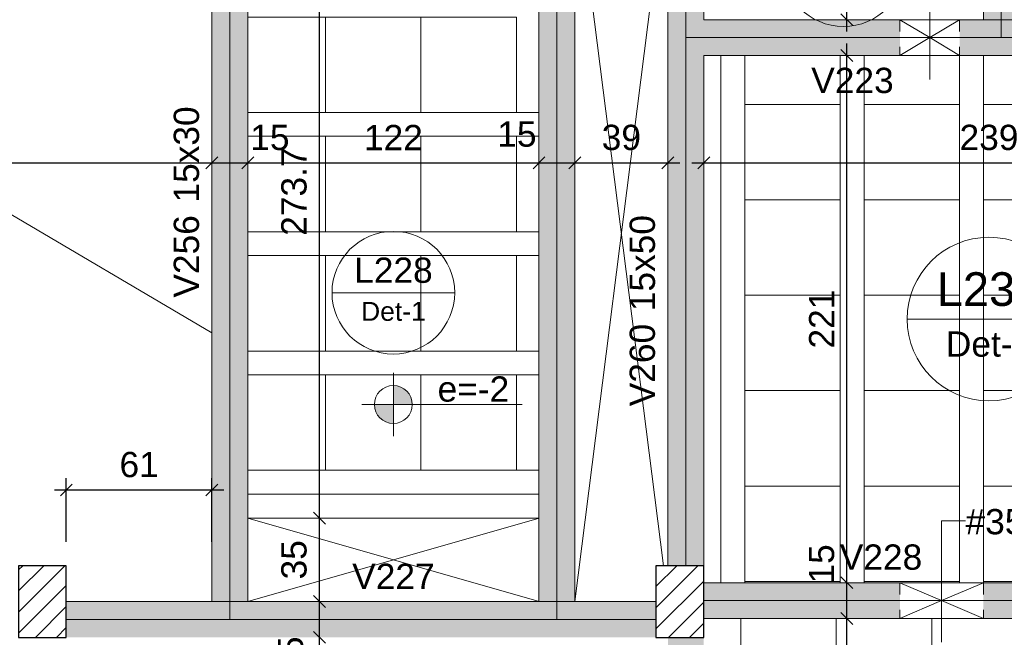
# Model space of a CAD drawing. Header units: millimetres. Extents: x 0 to 119, y 0 to 84.
# Tile 30 of 42: x 64.59 to 72.84, y 38.56 to 43.73. Entities that reach past the tile are written whole.
import ezdxf

# ---------------------------------------------------------------- set-up
doc = ezdxf.new("R2010")
doc.units = ezdxf.units.MM
doc.header["$MEASUREMENT"] = 0
doc.linetypes.add('DOT', pattern=[0.635, 0, -0.635])
doc.linetypes.add('NULL', pattern=[0])
doc.layers.get('0').update_dxf_attribs({"lineweight": 18})
for name, color, linetype, lineweight in [('FO-Aberturas', 7, 'Continuous', 5), ('FO-Cotas', 5, 'Continuous', 5), ('FO-Eixos', 5, 'Continuous', 5), ('FO-Hachura pilar que passa', 19, 'Continuous', 5), ('FO-Hachura viga', 43, 'Continuous', 5), ('FO-Hachuras das lajes', 1, 'Continuous', 20), ('FO-Pilares', 4, 'Continuous', 30), ('FO-Textos das lajes', 3, 'Continuous', 20), ('FO-Textos das vigas', 7, 'Continuous', 5), ('FO-Vigas', 1, 'Continuous', 20)]:
    doc.layers.add(name, color=color, linetype=linetype, lineweight=lineweight)
doc.styles.add('Arial', font='txt')
doc.dimstyles.new('UM_50.000000', dxfattribs={"dimtxt": 0.18, "dimasz": 0.1, "dimexe": 0.1, "dimexo": 0.2, "dimgap": 0, "dimtad": 1, "dimtih": 1, "dimtoh": 1, "dimdec": 1, "dimlfac": 50, "dimzin": 0, "dimdsep": 46, "dimtxsty": 'Standard', "dimcen": 0.09, "dimdle": 0.1, "dimadec": 1, "dimazin": 2, "dimtfac": 1, "dimtdec": 4, "dimtofl": 0, "dimtmove": 0, "dimatfit": 3, "dimfxl": 1, "dimtolj": 1, "dimarcsym": 0})

# ---------------------------------------------------------------- blocks, each defined once
blk = doc.blocks.new('_Oblique')
at = {"color": 0, "linetype": 'ByBlock', "lineweight": -2}
blk.add_line((-0.5, -0.5), (0.5, 0.5), dxfattribs=at)
blk = doc.blocks.new('*D105')
at = {"layer": 'Defpoints', "color": 0}
for p in [(29.4, 42.5333), (66.1966, 42.5333), (66.1966, 42.5333)]:
    blk.add_point(p, dxfattribs=at)
at = {"layer": 'FO-Cotas', "color": 0, "lineweight": -2}
blk.add_line((29.3, 42.5333), (66.2966, 42.5333), dxfattribs=at)
at = {"layer": 'FO-Cotas', "color": 0, "lineweight": -2, "xscale": 0.1, "yscale": 0.1, "zscale": 0.1, "rotation": 180}
blk.add_blockref('_Oblique', (29.4, 42.5333), dxfattribs=at)
at = {"layer": 'FO-Cotas', "color": 0, "lineweight": -2, "xscale": 0.1, "yscale": 0.1, "zscale": 0.1}
blk.add_blockref('_Oblique', (66.1966, 42.5333), dxfattribs=at)
at = {"layer": 'FO-Cotas', "color": 7, "insert": (47.7983, 42.7451), "char_height": 0.2118, "attachment_point": 5, "rotation": 0.00573, "style": 'Arial'}
blk.add_mtext('\\A1;1839.8', dxfattribs=at)
blk = doc.blocks.new('*D106')
at = {"layer": 'Defpoints', "color": 0}
for p in [(66.1966, 42.5333), (66.4966, 42.5333), (66.4966, 42.5333)]:
    blk.add_point(p, dxfattribs=at)
at = {"layer": 'FO-Cotas', "color": 0, "lineweight": -2}
blk.add_line((66.0966, 42.5333), (66.5966, 42.5333), dxfattribs=at)
at = {"layer": 'FO-Cotas', "color": 0, "lineweight": -2, "xscale": 0.1, "yscale": 0.1, "zscale": 0.1, "rotation": 180}
blk.add_blockref('_Oblique', (66.1966, 42.5333), dxfattribs=at)
at = {"layer": 'FO-Cotas', "color": 0, "lineweight": -2, "xscale": 0.1, "yscale": 0.1, "zscale": 0.1}
blk.add_blockref('_Oblique', (66.4966, 42.5333), dxfattribs=at)
at = {"layer": 'FO-Cotas', "color": 7, "insert": (66.6819, 42.7451), "char_height": 0.2118, "attachment_point": 5, "rotation": 0.00573, "style": 'Arial'}
blk.add_mtext('\\A1;15', dxfattribs=at)
blk = doc.blocks.new('*D107')
at = {"layer": 'Defpoints', "color": 0}
for p in [(66.4966, 42.5333), (68.9366, 42.5333), (68.9366, 42.5333)]:
    blk.add_point(p, dxfattribs=at)
at = {"layer": 'FO-Cotas', "color": 0, "lineweight": -2}
blk.add_line((66.3966, 42.5333), (69.0366, 42.5333), dxfattribs=at)
at = {"layer": 'FO-Cotas', "color": 0, "lineweight": -2, "xscale": 0.1, "yscale": 0.1, "zscale": 0.1, "rotation": 180}
blk.add_blockref('_Oblique', (66.4966, 42.5333), dxfattribs=at)
at = {"layer": 'FO-Cotas', "color": 0, "lineweight": -2, "xscale": 0.1, "yscale": 0.1, "zscale": 0.1}
blk.add_blockref('_Oblique', (68.9366, 42.5333), dxfattribs=at)
at = {"layer": 'FO-Cotas', "color": 7, "insert": (67.7166, 42.7451), "char_height": 0.2118, "attachment_point": 5, "rotation": 0.00573, "style": 'Arial'}
blk.add_mtext('\\A1;122', dxfattribs=at)
blk = doc.blocks.new('*D108')
at = {"layer": 'Defpoints', "color": 0}
for p in [(68.9366, 42.5333), (69.2366, 42.5333), (69.2366, 42.5333)]:
    blk.add_point(p, dxfattribs=at)
at = {"layer": 'FO-Cotas', "color": 0, "lineweight": -2}
blk.add_line((68.8366, 42.5333), (69.3366, 42.5333), dxfattribs=at)
at = {"layer": 'FO-Cotas', "color": 0, "lineweight": -2, "xscale": 0.1, "yscale": 0.1, "zscale": 0.1, "rotation": 180}
blk.add_blockref('_Oblique', (68.9366, 42.5333), dxfattribs=at)
at = {"layer": 'FO-Cotas', "color": 0, "lineweight": -2, "xscale": 0.1, "yscale": 0.1, "zscale": 0.1}
blk.add_blockref('_Oblique', (69.2366, 42.5333), dxfattribs=at)
at = {"layer": 'FO-Cotas', "color": 7, "insert": (68.7514, 42.7731), "char_height": 0.2118, "attachment_point": 5, "rotation": 0.00573, "style": 'Arial'}
blk.add_mtext('\\A1;15', dxfattribs=at)
blk = doc.blocks.new('*D109')
at = {"layer": 'Defpoints', "color": 0}
for p in [(69.2366, 42.5333), (70.0166, 42.5333), (70.0166, 42.5333)]:
    blk.add_point(p, dxfattribs=at)
at = {"layer": 'FO-Cotas', "color": 0, "lineweight": -2}
blk.add_line((69.1366, 42.5333), (70.1166, 42.5333), dxfattribs=at)
at = {"layer": 'FO-Cotas', "color": 0, "lineweight": -2, "xscale": 0.1, "yscale": 0.1, "zscale": 0.1, "rotation": 180}
blk.add_blockref('_Oblique', (69.2366, 42.5333), dxfattribs=at)
at = {"layer": 'FO-Cotas', "color": 0, "lineweight": -2, "xscale": 0.1, "yscale": 0.1, "zscale": 0.1}
blk.add_blockref('_Oblique', (70.0166, 42.5333), dxfattribs=at)
at = {"layer": 'FO-Cotas', "color": 7, "insert": (69.6266, 42.7451), "char_height": 0.2118, "attachment_point": 5, "rotation": 0.00573, "style": 'Arial'}
blk.add_mtext('\\A1;39', dxfattribs=at)
blk = doc.blocks.new('*D110')
at = {"layer": 'Defpoints', "color": 0}
for p in [(70.3166, 42.5333), (75.0966, 42.5333), (75.0966, 42.5333)]:
    blk.add_point(p, dxfattribs=at)
at = {"layer": 'FO-Cotas', "color": 0, "lineweight": -2}
blk.add_line((70.2166, 42.5333), (75.1966, 42.5333), dxfattribs=at)
at = {"layer": 'FO-Cotas', "color": 0, "lineweight": -2, "xscale": 0.1, "yscale": 0.1, "zscale": 0.1, "rotation": 180}
blk.add_blockref('_Oblique', (70.3166, 42.5333), dxfattribs=at)
at = {"layer": 'FO-Cotas', "color": 0, "lineweight": -2, "xscale": 0.1, "yscale": 0.1, "zscale": 0.1}
blk.add_blockref('_Oblique', (75.0966, 42.5333), dxfattribs=at)
at = {"layer": 'FO-Cotas', "color": 7, "insert": (72.7066, 42.7451), "char_height": 0.2118, "attachment_point": 5, "rotation": 0.00573, "style": 'Arial'}
blk.add_mtext('\\A1;239', dxfattribs=at)
blk = doc.blocks.new('*D212')
at = {"layer": 'Defpoints', "color": 0}
for p in [(67.0966, 38.5555), (67.0966, 38.5555), (67.0966, 32.1533)]:
    blk.add_point(p, dxfattribs=at)
at = {"layer": 'FO-Cotas', "color": 0, "lineweight": -2}
blk.add_line((67.0966, 32.0533), (67.0966, 38.6555), dxfattribs=at)
at = {"layer": 'FO-Cotas', "color": 0, "lineweight": -2, "xscale": 0.1, "yscale": 0.1, "zscale": 0.1}
for p, rotation in [((67.0966, 38.5555), 90), ((67.0966, 32.1533), 270)]:
    blk.add_blockref('_Oblique', p, dxfattribs=dict(at, rotation=rotation))
at = {"layer": 'FO-Cotas', "color": 7, "insert": (66.8848, 35.3544), "char_height": 0.2118, "attachment_point": 5, "rotation": 90, "style": 'Arial'}
blk.add_mtext('\\A1;320.1', dxfattribs=at)
blk = doc.blocks.new('*D213')
at = {"layer": 'Defpoints', "color": 0}
for p in [(67.0966, 38.8555), (67.0966, 38.8555), (67.0966, 38.5555)]:
    blk.add_point(p, dxfattribs=at)
at = {"layer": 'FO-Cotas', "color": 0, "lineweight": -2}
blk.add_line((67.0966, 38.4555), (67.0966, 38.9555), dxfattribs=at)
at = {"layer": 'FO-Cotas', "color": 0, "lineweight": -2, "xscale": 0.1, "yscale": 0.1, "zscale": 0.1}
for p, rotation in [((67.0966, 38.8555), 90), ((67.0966, 38.5555), 270)]:
    blk.add_blockref('_Oblique', p, dxfattribs=dict(at, rotation=rotation))
at = {"layer": 'FO-Cotas', "color": 7, "insert": (66.8569, 38.3982), "char_height": 0.2118, "attachment_point": 5, "rotation": 90, "style": 'Arial'}
blk.add_mtext('\\A1;15', dxfattribs=at)
blk = doc.blocks.new('*D214')
at = {"layer": 'Defpoints', "color": 0}
for p in [(67.0966, 39.5555), (67.0966, 39.5555), (67.0966, 38.8555)]:
    blk.add_point(p, dxfattribs=at)
at = {"layer": 'FO-Cotas', "color": 0, "lineweight": -2}
blk.add_line((67.0966, 38.7555), (67.0966, 39.6555), dxfattribs=at)
at = {"layer": 'FO-Cotas', "color": 0, "lineweight": -2, "xscale": 0.1, "yscale": 0.1, "zscale": 0.1}
for p, rotation in [((67.0966, 39.5555), 90), ((67.0966, 38.8555), 270)]:
    blk.add_blockref('_Oblique', p, dxfattribs=dict(at, rotation=rotation))
at = {"layer": 'FO-Cotas', "color": 7, "insert": (66.8848, 39.2055), "char_height": 0.2118, "attachment_point": 5, "rotation": 90, "style": 'Arial'}
blk.add_mtext('\\A1;35', dxfattribs=at)
blk = doc.blocks.new('*D215')
at = {"layer": 'Defpoints', "color": 0}
for p in [(67.0966, 45.0285), (67.0966, 45.0285), (67.0966, 39.5555)]:
    blk.add_point(p, dxfattribs=at)
at = {"layer": 'FO-Cotas', "color": 0, "lineweight": -2}
blk.add_line((67.0966, 39.4555), (67.0966, 45.1285), dxfattribs=at)
at = {"layer": 'FO-Cotas', "color": 0, "lineweight": -2, "xscale": 0.1, "yscale": 0.1, "zscale": 0.1}
for p, rotation in [((67.0966, 45.0285), 90), ((67.0966, 39.5555), 270)]:
    blk.add_blockref('_Oblique', p, dxfattribs=dict(at, rotation=rotation))
at = {"layer": 'FO-Cotas', "color": 7, "insert": (66.8848, 42.292), "char_height": 0.2118, "attachment_point": 5, "rotation": 90, "style": 'Arial'}
blk.add_mtext('\\A1;273.7', dxfattribs=at)
blk = doc.blocks.new('*D224')
at = {"layer": 'Defpoints', "color": 0}
for p in [(71.5166, 38.7137), (71.5166, 38.7137), (71.5166, 35.4533)]:
    blk.add_point(p, dxfattribs=at)
at = {"layer": 'FO-Cotas', "color": 0, "lineweight": -2}
blk.add_line((71.5166, 35.3533), (71.5166, 38.8137), dxfattribs=at)
at = {"layer": 'FO-Cotas', "color": 0, "lineweight": -2, "xscale": 0.1, "yscale": 0.1, "zscale": 0.1}
for p, rotation in [((71.5166, 38.7137), 90), ((71.5166, 35.4533), 270)]:
    blk.add_blockref('_Oblique', p, dxfattribs=dict(at, rotation=rotation))
at = {"layer": 'FO-Cotas', "color": 7, "insert": (71.3048, 37.0835), "char_height": 0.2118, "attachment_point": 5, "rotation": 90, "style": 'Arial'}
blk.add_mtext('\\A1;163', dxfattribs=at)
blk = doc.blocks.new('*D225')
at = {"layer": 'Defpoints', "color": 0}
for p in [(71.5166, 39.0137), (71.5166, 39.0137), (71.5166, 38.7137)]:
    blk.add_point(p, dxfattribs=at)
at = {"layer": 'FO-Cotas', "color": 0, "lineweight": -2}
blk.add_line((71.5166, 38.6137), (71.5166, 39.1137), dxfattribs=at)
at = {"layer": 'FO-Cotas', "color": 0, "lineweight": -2, "xscale": 0.1, "yscale": 0.1, "zscale": 0.1}
for p, rotation in [((71.5166, 39.0137), 90), ((71.5166, 38.7137), 270)]:
    blk.add_blockref('_Oblique', p, dxfattribs=dict(at, rotation=rotation))
at = {"layer": 'FO-Cotas', "color": 7, "insert": (71.3048, 39.171), "char_height": 0.2118, "attachment_point": 5, "rotation": 90, "style": 'Arial'}
blk.add_mtext('\\A1;15', dxfattribs=at)
blk = doc.blocks.new('*D226')
at = {"layer": 'Defpoints', "color": 0}
for p in [(71.5166, 43.4333), (71.5166, 43.4333), (71.5166, 39.0137)]:
    blk.add_point(p, dxfattribs=at)
at = {"layer": 'FO-Cotas', "color": 0, "lineweight": -2}
blk.add_line((71.5166, 38.9137), (71.5166, 43.5333), dxfattribs=at)
at = {"layer": 'FO-Cotas', "color": 0, "lineweight": -2, "xscale": 0.1, "yscale": 0.1, "zscale": 0.1}
for p, rotation in [((71.5166, 43.4333), 90), ((71.5166, 39.0137), 270)]:
    blk.add_blockref('_Oblique', p, dxfattribs=dict(at, rotation=rotation))
at = {"layer": 'FO-Cotas', "color": 7, "insert": (71.3048, 41.2235), "char_height": 0.2118, "attachment_point": 5, "rotation": 90, "style": 'Arial'}
blk.add_mtext('\\A1;221', dxfattribs=at)
blk = doc.blocks.new('*D227')
at = {"layer": 'Defpoints', "color": 0}
for p in [(71.5166, 44.6485), (71.5166, 44.6485), (71.5166, 43.7333)]:
    blk.add_point(p, dxfattribs=at)
at = {"layer": 'FO-Cotas', "color": 0, "lineweight": -2}
blk.add_line((71.5166, 43.6333), (71.5166, 44.7485), dxfattribs=at)
at = {"layer": 'FO-Cotas', "color": 0, "lineweight": -2, "xscale": 0.1, "yscale": 0.1, "zscale": 0.1}
for p, rotation in [((71.5166, 44.6485), 90), ((71.5166, 43.7333), 270)]:
    blk.add_blockref('_Oblique', p, dxfattribs=dict(at, rotation=rotation))
at = {"layer": 'FO-Cotas', "color": 7, "insert": (71.3048, 44.1909), "char_height": 0.2118, "attachment_point": 5, "rotation": 90, "style": 'Arial'}
blk.add_mtext('\\A1;45.8', dxfattribs=at)
blk = doc.blocks.new('*D246')
at = {"layer": 'Defpoints', "color": 0}
for p in [(66.1966, 39.7909), (64.9766, 39.1555), (66.1966, 39.1555)]:
    blk.add_point(p, dxfattribs=at)
at = {"layer": 'FO-Cotas', "color": 0, "lineweight": -2}
for p, q in [((64.9766, 39.3555), (64.9766, 39.8909)), ((66.1966, 39.3555), (66.1966, 39.8909)), ((64.8766, 39.7909), (66.2966, 39.7909))]:
    blk.add_line(p, q, dxfattribs=at)
at = {"layer": 'FO-Cotas', "color": 0, "lineweight": -2, "xscale": 0.1, "yscale": 0.1, "zscale": 0.1, "rotation": 180}
blk.add_blockref('_Oblique', (64.9766, 39.7909), dxfattribs=at)
at = {"layer": 'FO-Cotas', "color": 0, "lineweight": -2, "xscale": 0.1, "yscale": 0.1, "zscale": 0.1}
blk.add_blockref('_Oblique', (66.1966, 39.7909), dxfattribs=at)
at = {"layer": 'FO-Cotas', "color": 7, "insert": (65.5866, 40.0027), "char_height": 0.2118, "attachment_point": 5, "rotation": 0.00573, "style": 'Arial'}
blk.add_mtext('\\A1;61', dxfattribs=at)

msp = doc.modelspace()

# ---------------------------------------------------------------- hatches: boundary and pattern name
at = {"layer": 'FO-Hachura pilar que passa', "linetype": 'Continuous'}
h = msp.add_hatch(dxfattribs=at)
h.set_pattern_fill('ANSI31', color=19, style=0)
h.paths.add_polyline_path([(64.5766, 38.5555), (64.7766, 38.5555), (64.9766, 38.5555), (64.9766, 38.8555), (64.9766, 39.1555), (64.7766, 39.1555), (64.5766, 39.1555), (64.5766, 38.8555)])
h = msp.add_hatch(dxfattribs=at)
h.set_pattern_fill('ANSI31', color=19, style=0)
h.paths.add_polyline_path([(69.9166, 38.5555), (70.1166, 38.5555), (70.3166, 38.5555), (70.3166, 38.8555), (70.3166, 39.1555), (70.1166, 39.1555), (69.9166, 39.1555), (69.9166, 38.8555)])
at = {"layer": 'FO-Hachura viga', "linetype": 'Continuous'}
for points in [[(69.2366, 45.0285), (69.2366, 45.0285), (69.0866, 45.1785), (68.9366, 45.0285), (68.9366, 39.5557), (69.2366, 39.5557), (69.2366, 45.0285)], [(66.4966, 44.8557), (66.4966, 44.8557), (66.1966, 44.8557), (66.1966, 39.5557), (66.4966, 39.5557), (66.4966, 44.8557)], [(72.96, 43.7333), (72.96, 43.7333), (72.96, 44.6485), (72.81, 44.7985), (72.66, 44.6485), (72.66, 43.7333), (72.81, 43.5833), (72.96, 43.7333)], [(70.3166, 43.7333), (70.3166, 43.7333), (70.3166, 44.5285), (70.0166, 44.5285), (70.0166, 43.5833), (70.1666, 43.5833), (70.3166, 43.7333)], [(71.96, 43.7333), (71.96, 43.7333), (70.3166, 43.7333), (70.1666, 43.5833), (70.3166, 43.4333), (71.96, 43.4333), (71.96, 43.7333)], [(72.46, 43.4333), (72.46, 43.4333), (72.81, 43.4333), (72.81, 43.7333), (72.46, 43.7333), (72.46, 43.4333)], [(74.017, 43.7333), (74.017, 43.7333), (72.81, 43.7333), (72.81, 43.4333), (74.017, 43.4333), (74.017, 43.7333)], [(70.3166, 43.4333), (70.3166, 43.4333), (70.1666, 43.5833), (70.0164, 43.5833), (70.0164, 39.1557), (70.3166, 39.1557), (70.3166, 43.4333)], [(66.4966, 38.8557), (66.4966, 38.8557), (66.4966, 39.5557), (66.1966, 39.5557), (66.1966, 38.8557), (66.3466, 38.7057), (66.4966, 38.8557)], [(69.2366, 38.8557), (69.2366, 38.8557), (69.2366, 39.5557), (68.9366, 39.5557), (68.9366, 38.8557), (69.0866, 38.7057), (69.2366, 38.8557)], [(71.96, 39.0137), (71.96, 39.0137), (70.3166, 39.0137), (70.3166, 38.7137), (71.96, 38.7137), (71.96, 39.0137)], [(72.66, 38.7137), (72.66, 38.7137), (73.2872, 38.7137), (73.2872, 39.0137), (72.66, 39.0137), (72.66, 38.7137)], [(66.3466, 38.8557), (66.3466, 38.8557), (64.9766, 38.8557), (64.9766, 38.5557), (66.3466, 38.5557), (66.3466, 38.8557)], [(69.0866, 38.8557), (69.0866, 38.8557), (66.3466, 38.8557), (66.3466, 38.5557), (69.0866, 38.5557), (69.0866, 38.8557)], [(69.9166, 38.8557), (69.9166, 38.8557), (69.0866, 38.8557), (69.0866, 38.5557), (69.9166, 38.5557), (69.9166, 38.8557)], [(70.3164, 35.4533), (70.3164, 35.4533), (70.3164, 38.5557), (70.0166, 38.5557), (70.0166, 35.3033), (70.1666, 35.3033), (70.3164, 35.4533)]]:
    msp.add_hatch(color=43, dxfattribs=at).paths.add_polyline_path(points)
at = {"layer": 'FO-Textos das lajes', "linetype": 'Continuous'}
for points in [[(67.7166, 40.5072), (67.8755, 40.5072), (67.8701, 40.5483), (67.8542, 40.5866), (67.829, 40.6195), (67.7961, 40.6447), (67.7578, 40.6606), (67.7166, 40.666), (67.7166, 40.5072)], [(67.7166, 40.5072), (67.5578, 40.5072), (67.5632, 40.4661), (67.5791, 40.4277), (67.6043, 40.3948), (67.6372, 40.3696), (67.6755, 40.3537), (67.7166, 40.3483), (67.7166, 40.5072)]]:
    msp.add_hatch(color=3, dxfattribs=at).paths.add_polyline_path(points)

# ---------------------------------------------------------------- linework, layer by layer
at = {"layer": 'FO-Aberturas'}
for p, q in [((23.68, 66.1795), (66.197, 41.1085)), ((69.237, 45.0285), (69.979, 39.1555)), ((69.953, 44.5285), (69.237, 38.8555)), ((72.21, 43.5833), (72.21, 43.9333)), ((71.96, 43.7333), (72.21, 43.5833)), ((72.46, 43.7333), (72.21, 43.5833)), ((71.96, 43.4333), (72.21, 43.5833)), ((72.21, 43.5833), (72.21, 43.2333)), ((72.46, 43.4333), (72.21, 43.5833)), ((68.937, 38.8555), (66.497, 39.5555)), ((68.937, 39.5555), (66.497, 38.8555)), ((72.31, 39.2135), (72.31, 39.5315)), ((72.31, 39.5315), (72.51, 39.5315)), ((72.31, 38.8637), (72.31, 39.2137)), ((71.96, 39.0137), (72.31, 38.8637)), ((72.66, 39.0137), (72.31, 38.8637)), ((71.96, 38.7137), (72.31, 38.8637)), ((72.31, 38.8637), (72.31, 38.5137)), ((72.66, 38.7137), (72.31, 38.8637))]:
    msp.add_line(p, q, dxfattribs=at)
at = {"layer": 'FO-Eixos'}
for p, q in [((69.0866, 39.5555), (69.0866, 45.1785)), ((66.3466, 39.5555), (66.3466, 44.8555)), ((72.81, 43.5833), (72.81, 44.7985)), ((70.1666, 43.5833), (70.1666, 44.5285)), ((70.1666, 39.1555), (70.1666, 43.5833)), ((70.1666, 43.5833), (72.21, 43.5833)), ((72.21, 43.5833), (72.81, 43.5833)), ((72.81, 43.5833), (74.267, 43.5833)), ((66.3466, 38.7055), (66.3466, 39.5555)), ((69.0866, 38.7055), (69.0866, 39.5555)), ((70.3166, 38.8637), (72.31, 38.8637)), ((72.31, 38.8637), (73.2872, 38.8637)), ((64.9766, 38.7055), (66.3466, 38.7055)), ((66.3466, 38.7055), (69.0866, 38.7055)), ((69.0866, 38.7055), (69.9166, 38.7055))]:
    msp.add_line(p, q, dxfattribs=at)
for points in [[(66.497, 42.9555), (67.147, 42.9555), (67.147, 43.7555), (66.497, 43.7555)], [(70.66, 43.4335), (70.66, 43.0235), (71.46, 43.0235), (71.46, 43.4335)], [(71.66, 43.4335), (71.66, 43.0235), (72.46, 43.0235), (72.46, 43.4335)], [(72.66, 43.4335), (72.66, 43.0235), (73.46, 43.0235), (73.46, 43.4335)], [(66.497, 41.9555), (67.147, 41.9555), (67.147, 42.7555), (66.497, 42.7555)], [(66.497, 40.9555), (67.147, 40.9555), (67.147, 41.7555), (66.497, 41.7555)], [(66.497, 39.9555), (67.147, 39.9555), (67.147, 40.7555), (66.497, 40.7555)], [(70.317, 38.2835), (70.627, 38.2835), (70.627, 38.7135)], [(70.627, 38.7135), (70.627, 38.2835), (71.427, 38.2835), (71.427, 38.7135)], [(71.427, 38.7135), (71.427, 38.2835), (72.227, 38.2835), (72.227, 38.7135)], [(72.227, 38.7135), (72.227, 38.2835), (73.027, 38.2835), (73.027, 38.7135)]]:
    msp.add_lwpolyline(points, dxfattribs=at)
for points in [[(67.147, 42.9555), (67.947, 42.9555), (67.947, 43.7555), (67.147, 43.7555), (67.147, 42.9555)], [(67.947, 42.9555), (68.747, 42.9555), (68.747, 43.7555), (67.947, 43.7555), (67.947, 42.9555)], [(71.46, 42.2235), (71.46, 43.0235), (70.66, 43.0235), (70.66, 42.2235), (71.46, 42.2235)], [(72.46, 42.2235), (72.46, 43.0235), (71.66, 43.0235), (71.66, 42.2235), (72.46, 42.2235)], [(73.46, 42.2235), (73.46, 43.0235), (72.66, 43.0235), (72.66, 42.2235), (73.46, 42.2235)], [(67.147, 41.9555), (67.947, 41.9555), (67.947, 42.7555), (67.147, 42.7555), (67.147, 41.9555)], [(67.947, 41.9555), (68.747, 41.9555), (68.747, 42.7555), (67.947, 42.7555), (67.947, 41.9555)], [(71.46, 41.4235), (71.46, 42.2235), (70.66, 42.2235), (70.66, 41.4235), (71.46, 41.4235)], [(72.46, 41.4235), (72.46, 42.2235), (71.66, 42.2235), (71.66, 41.4235), (72.46, 41.4235)], [(73.46, 41.4235), (73.46, 42.2235), (72.66, 42.2235), (72.66, 41.4235), (73.46, 41.4235)], [(67.147, 40.9555), (67.947, 40.9555), (67.947, 41.7555), (67.147, 41.7555), (67.147, 40.9555)], [(67.947, 40.9555), (68.747, 40.9555), (68.747, 41.7555), (67.947, 41.7555), (67.947, 40.9555)], [(71.46, 40.6235), (71.46, 41.4235), (70.66, 41.4235), (70.66, 40.6235), (71.46, 40.6235)], [(72.46, 40.6235), (72.46, 41.4235), (71.66, 41.4235), (71.66, 40.6235), (72.46, 40.6235)], [(73.46, 40.6235), (73.46, 41.4235), (72.66, 41.4235), (72.66, 40.6235), (73.46, 40.6235)], [(67.147, 39.9555), (67.947, 39.9555), (67.947, 40.7555), (67.147, 40.7555), (67.147, 39.9555)], [(67.947, 39.9555), (68.747, 39.9555), (68.747, 40.7555), (67.947, 40.7555), (67.947, 39.9555)], [(71.46, 39.8235), (71.46, 40.6235), (70.66, 40.6235), (70.66, 39.8235), (71.46, 39.8235)], [(72.46, 39.8235), (72.46, 40.6235), (71.66, 40.6235), (71.66, 39.8235), (72.46, 39.8235)], [(73.46, 39.8235), (73.46, 40.6235), (72.66, 40.6235), (72.66, 39.8235), (73.46, 39.8235)], [(71.46, 39.0235), (71.46, 39.8235), (70.66, 39.8235), (70.66, 39.0235), (71.46, 39.0235)], [(72.46, 39.0235), (72.46, 39.8235), (71.66, 39.8235), (71.66, 39.0235), (72.46, 39.0235)], [(73.46, 39.0235), (73.46, 39.8235), (72.66, 39.8235), (72.66, 39.0235), (73.46, 39.0235)]]:
    msp.add_lwpolyline(points, close=True, dxfattribs=at)
at = {"layer": 'FO-Hachuras das lajes'}
for p, q in [((70.46, 39.0135), (70.46, 43.4335)), ((70.66, 39.0135), (70.66, 43.4335)), ((71.46, 39.0135), (71.46, 43.4335)), ((71.66, 39.0135), (71.66, 43.4335)), ((72.46, 39.0135), (72.46, 43.4335)), ((72.66, 39.0135), (72.66, 43.4335)), ((66.497, 42.9555), (68.937, 42.9555)), ((66.497, 42.7555), (68.937, 42.7555)), ((66.497, 41.9555), (68.937, 41.9555)), ((66.497, 41.7555), (68.937, 41.7555)), ((66.497, 40.9555), (68.937, 40.9555)), ((66.497, 40.7555), (68.937, 40.7555)), ((66.497, 39.9555), (68.937, 39.9555)), ((66.497, 39.7555), (68.937, 39.7555))]:
    msp.add_line(p, q, dxfattribs=at)
at = {"layer": 'FO-Pilares'}
for points in [[(64.5766, 38.5555), (64.7766, 38.5555), (64.9766, 38.5555), (64.9766, 38.8555), (64.9766, 39.1555), (64.7766, 39.1555), (64.5766, 39.1555), (64.5766, 38.8555), (64.5766, 38.5555)], [(69.9166, 38.5555), (70.1166, 38.5555), (70.3166, 38.5555), (70.3166, 38.8555), (70.3166, 39.1555), (70.1166, 39.1555), (69.9166, 39.1555), (69.9166, 38.8555), (69.9166, 38.5555)]]:
    msp.add_lwpolyline(points, close=True, dxfattribs=at)
at = {"layer": 'FO-Textos das lajes'}
for p, q in [((67.2026, 41.4448), (68.2307, 41.4448)), ((72.0212, 41.2235), (73.392, 41.2235)), ((67.7166, 40.7719), (67.7166, 40.2424)), ((67.4519, 40.5072), (67.9814, 40.5072)), ((67.9814, 40.5072), (68.7952, 40.5072))]:
    msp.add_line(p, q, dxfattribs=at)
for centre, radius in [((71.4883, 44.1909), 0.5141), ((67.7166, 41.4448), 0.5141), ((72.7066, 41.2235), 0.6854), ((67.7166, 40.5072), 0.1588)]:
    msp.add_circle(centre, radius, dxfattribs=at)
at = {"layer": 'FO-Vigas'}
for p, q in [((68.9366, 39.5555), (68.9366, 45.0285)), ((69.2366, 39.5555), (69.2366, 45.0285)), ((66.1966, 39.5555), (66.1966, 44.8555)), ((66.4966, 39.5555), (66.4966, 44.8555)), ((72.66, 43.7333), (72.66, 44.6485)), ((70.0166, 43.5833), (70.0166, 44.5285)), ((70.3166, 43.7333), (70.3166, 44.5285)), ((70.3166, 43.7333), (72.21, 43.7333)), ((72.21, 43.7333), (72.81, 43.7333)), ((72.81, 43.7333), (74.267, 43.7333)), ((70.0166, 39.1555), (70.0166, 43.5833)), ((70.3166, 39.1555), (70.3166, 43.4333)), ((70.3166, 43.4333), (72.21, 43.4333)), ((72.21, 43.4333), (72.81, 43.4333)), ((72.81, 43.4333), (74.267, 43.4333)), ((66.1966, 38.8555), (66.1966, 39.5555)), ((66.4966, 39.5555), (68.9366, 39.5555)), ((66.4966, 38.8555), (66.4966, 39.5555)), ((68.9366, 38.8555), (68.9366, 39.5555)), ((69.2366, 38.8555), (69.2366, 39.5555)), ((70.3166, 39.0137), (72.31, 39.0137)), ((72.31, 39.0137), (73.2872, 39.0137)), ((64.9766, 38.8555), (66.3466, 38.8555)), ((66.3466, 38.8555), (69.0866, 38.8555)), ((69.0866, 38.8555), (69.9166, 38.8555)), ((70.3166, 38.7137), (72.31, 38.7137)), ((72.31, 38.7137), (73.2872, 38.7137))]:
    msp.add_line(p, q, dxfattribs=at)
at = {"layer": 'FO-Vigas', "linetype": 'DOT', "ltscale": 0.2}
for p, q in [((71.96, 43.7333), (71.96, 43.4333)), ((72.46, 43.7333), (72.46, 43.4333)), ((71.96, 39.0137), (71.96, 38.7137)), ((72.66, 39.0137), (72.66, 38.7137))]:
    msp.add_line(p, q, dxfattribs=at)

# ---------------------------------------------------------------- texts
at = {"layer": 'FO-Textos das lajes', "linetype": 'NULL', "line_spacing_factor": 0.798, "style": 'Arial'}
for s, insert, char_height, width, attachment_point in [('L228', (67.717, 41.5244), 0.2118, 1.290273, 8), ('L234', (72.707, 41.3297), 0.2824, 1.735195, 8), ('Det-1', (67.717, 41.2069), 0.15885, 1.075937, 8), ('Det-2', (72.707, 40.9054), 0.2118, 1.418281, 8), ('e=-2', (68.087, 40.5284), 0.2118, 1.176992, 7)]:
    msp.add_mtext(s, dxfattribs=dict(at, insert=insert, char_height=char_height, width=width, attachment_point=attachment_point))
at = {"layer": 'FO-Textos das vigas', "linetype": 'NULL', "char_height": 0.2118, "line_spacing_factor": 0.798, "style": 'Arial'}
for s, insert, width, attachment_point in [('V223', (71.563, 43.1154), 1.354561, 8), ('#35x10 (e=-20)', (72.51, 39.3555), 3.949834, 7), ('V228', (71.802, 39.1194), 1.354561, 8), ('V227', (67.717, 38.9614), 1.354561, 8)]:
    msp.add_mtext(s, dxfattribs=dict(at, insert=insert, width=width, attachment_point=attachment_point))
at = {"layer": 'FO-Textos das vigas', "linetype": 'NULL', "char_height": 0.2118, "rotation": 90.00021, "line_spacing_factor": 0.798, "style": 'Arial'}
for s, insert, width, attachment_point in [('15x30', (66.0911, 42.2005), 1.580273, 7), ('V256', (66.0911, 42.0945), 1.354561, 9), ('15x50', (69.9111, 41.2895), 1.580273, 7), ('V260', (69.9111, 41.1835), 1.354561, 9)]:
    msp.add_mtext(s, dxfattribs=dict(at, insert=insert, width=width, attachment_point=attachment_point))

# ---------------------------------------------------------------- dimensions: what is measured, and where the dimension line sits
at = {"layer": 'FO-Cotas'}
for base, p1, p2, picture, middle in [((67.0966433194, 45.0285160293), (67.0966433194, 39.5555160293), (67.0966433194, 45.0285160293), '*D215', (66.8848433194, 42.2920160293)), ((71.5166, 44.6485), (71.5166, 43.7333), (71.5166, 44.6485), '*D227', (71.3048, 44.1909)), ((71.5166, 43.4333), (71.5166, 39.0137), (71.5166, 43.4333), '*D226', (71.3048, 41.2235)), ((67.0966, 39.5555), (67.0966, 38.8555), (67.0966, 39.5555), '*D214', (66.8848, 39.2055)), ((71.5166, 39.0137), (71.5166, 38.7137), (71.5166, 39.0137), '*D225', (71.3048, 39.171)), ((67.0966, 38.8555), (67.0966, 38.5555), (67.0966, 38.8555), '*D213', (66.8569, 38.3982)), ((71.5166, 38.7137), (71.5166, 35.4533), (71.5166, 38.7137), '*D224', (71.3048, 37.0835)), ((67.0966, 38.5555), (67.0966, 32.1533), (67.0966, 38.5555), '*D212', (66.8848, 35.3544))]:
    dim = msp.add_linear_dim(base=base, p1=p1, p2=p2, angle=90, dimstyle='UM_50.000000', override={"dimtxt": 0.2118, "dimasz": 0.1, "dimexe": 0.1, "dimexo": 0.2, "dimtad": 1, "dimtih": 0, "dimtoh": 0, "dimdec": 1, "dimlfac": 50, "dimzin": 8, "dimtxsty": 'Arial', "dimblk": 'Oblique', "dimblk1": 'Oblique', "dimblk2": 'Oblique', "dimsah": 1, "dimdle": 0.1, "dimse1": 1, "dimse2": 1, "dimclrt": 7, "dimadec": 1, "dimazin": 3, "dimtmove": 2, "dimldrblk": 'Oblique'}, dxfattribs=at)
    dim.commit()
    dim.dimension.update_dxf_attribs({"geometry": picture, "text_midpoint": middle, "dimtype": 160, "text_rotation": 90})
for base, p1, p2, override, picture, middle in [((69.2366, 42.5333), (68.9366, 42.5333), (69.2366, 42.5333), {"dimtxt": 0.2118, "dimasz": 0.1, "dimexe": 0.1, "dimexo": 0.2, "dimtad": 1, "dimtih": 0, "dimtoh": 0, "dimdec": 1, "dimlfac": 50, "dimzin": 8, "dimtxsty": 'Arial', "dimblk": 'Oblique', "dimblk1": 'Oblique', "dimblk2": 'Oblique', "dimsah": 1, "dimdle": 0.1, "dimse1": 1, "dimse2": 1, "dimclrt": 7, "dimadec": 1, "dimazin": 3, "dimtmove": 2, "dimldrblk": 'Oblique'}, '*D108', (68.7514, 42.7731)), ((66.1966, 42.5333), (29.4, 42.5333), (66.1966, 42.5333), {"dimtxt": 0.2118, "dimasz": 0.1, "dimexe": 0.1, "dimexo": 0.2, "dimtad": 1, "dimtih": 0, "dimtoh": 0, "dimdec": 1, "dimlfac": 50, "dimzin": 8, "dimtxsty": 'Arial', "dimblk": 'Oblique', "dimblk1": 'Oblique', "dimblk2": 'Oblique', "dimsah": 1, "dimdle": 0.1, "dimse1": 1, "dimse2": 1, "dimclrt": 7, "dimadec": 1, "dimazin": 3, "dimtmove": 2, "dimldrblk": 'Oblique'}, '*D105', (47.7983, 42.7451)), ((66.4966, 42.5333), (66.1966, 42.5333), (66.4966, 42.5333), {"dimtxt": 0.2118, "dimasz": 0.1, "dimexe": 0.1, "dimexo": 0.2, "dimtad": 1, "dimtih": 0, "dimtoh": 0, "dimdec": 1, "dimlfac": 50, "dimzin": 8, "dimtxsty": 'Arial', "dimblk": 'Oblique', "dimblk1": 'Oblique', "dimblk2": 'Oblique', "dimsah": 1, "dimdle": 0.1, "dimse1": 1, "dimse2": 1, "dimclrt": 7, "dimadec": 1, "dimazin": 3, "dimtmove": 2, "dimldrblk": 'Oblique'}, '*D106', (66.6819, 42.7451)), ((68.9366, 42.5333), (66.4966, 42.5333), (68.9366, 42.5333), {"dimtxt": 0.2118, "dimasz": 0.1, "dimexe": 0.1, "dimexo": 0.2, "dimtad": 1, "dimtih": 0, "dimtoh": 0, "dimdec": 1, "dimlfac": 50, "dimzin": 8, "dimtxsty": 'Arial', "dimblk": 'Oblique', "dimblk1": 'Oblique', "dimblk2": 'Oblique', "dimsah": 1, "dimdle": 0.1, "dimse1": 1, "dimse2": 1, "dimclrt": 7, "dimadec": 1, "dimazin": 3, "dimtmove": 2, "dimldrblk": 'Oblique'}, '*D107', (67.7166, 42.7451)), ((70.0166, 42.5333), (69.2366, 42.5333), (70.0166, 42.5333), {"dimtxt": 0.2118, "dimasz": 0.1, "dimexe": 0.1, "dimexo": 0.2, "dimtad": 1, "dimtih": 0, "dimtoh": 0, "dimdec": 1, "dimlfac": 50, "dimzin": 8, "dimtxsty": 'Arial', "dimblk": 'Oblique', "dimblk1": 'Oblique', "dimblk2": 'Oblique', "dimsah": 1, "dimdle": 0.1, "dimse1": 1, "dimse2": 1, "dimclrt": 7, "dimadec": 1, "dimazin": 3, "dimtmove": 2, "dimldrblk": 'Oblique'}, '*D109', (69.6266, 42.7451)), ((75.0966, 42.5333), (70.3166, 42.5333), (75.0966, 42.5333), {"dimtxt": 0.2118, "dimasz": 0.1, "dimexe": 0.1, "dimexo": 0.2, "dimtad": 1, "dimtih": 0, "dimtoh": 0, "dimdec": 1, "dimlfac": 50, "dimzin": 8, "dimtxsty": 'Arial', "dimblk": 'Oblique', "dimblk1": 'Oblique', "dimblk2": 'Oblique', "dimsah": 1, "dimdle": 0.1, "dimse1": 1, "dimse2": 1, "dimclrt": 7, "dimadec": 1, "dimazin": 3, "dimtmove": 2, "dimldrblk": 'Oblique'}, '*D110', (72.7066, 42.7451)), ((66.1966, 39.7909), (64.9766, 39.1555), (66.1966, 39.1555), {"dimtxt": 0.2118, "dimasz": 0.1, "dimexe": 0.1, "dimexo": 0.2, "dimtad": 1, "dimtih": 0, "dimtoh": 0, "dimdec": 1, "dimlfac": 50, "dimzin": 8, "dimtxsty": 'Arial', "dimblk": 'Oblique', "dimblk1": 'Oblique', "dimblk2": 'Oblique', "dimsah": 1, "dimdle": 0.1, "dimse1": 0, "dimse2": 0, "dimclrt": 7, "dimadec": 1, "dimazin": 3, "dimtmove": 2, "dimldrblk": 'Oblique'}, '*D246', (65.5866, 40.0027))]:
    dim = msp.add_linear_dim(base=base, p1=p1, p2=p2, dimstyle='UM_50.000000', override=override, dxfattribs=at)
    dim.commit()
    dim.dimension.update_dxf_attribs({"geometry": picture, "text_midpoint": middle, "dimtype": 160, "text_rotation": 0.00573})

doc.saveas('drawing.dxf')
